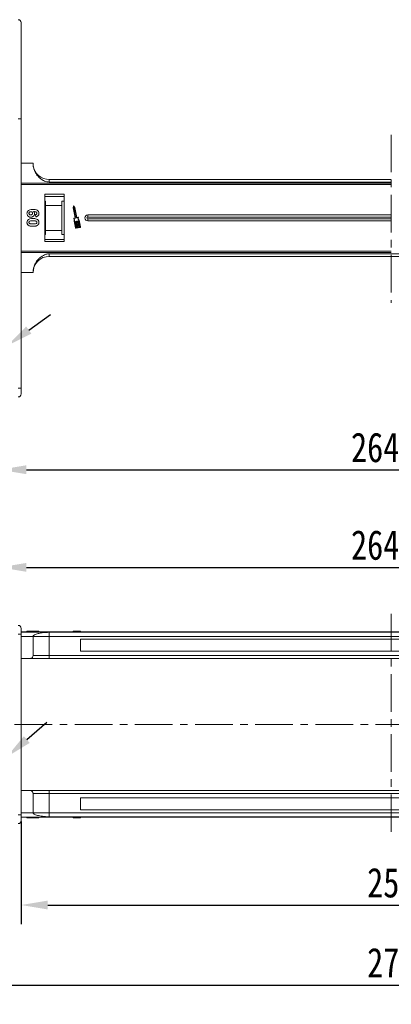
# Model space of a CAD drawing. Header units: millimetres. Extents: x -1004 to 529, y -22 to 1052.
# Tile 3 of 78: x -836 to -710, y 217 to 550. Entities that reach past the tile are written whole.
import ezdxf

# ---------------------------------------------------------------- set-up
doc = ezdxf.new("R2010")
doc.units = ezdxf.units.MM
doc.linetypes.add('CENTERX2', pattern=[20.32, 12.7, -2.54, 2.54, -2.54])
doc.styles.get("Standard").update_dxf_attribs({"font": '仿宋_GB2312.ttf', "width": 0.8})
doc.dimstyles.new('ISO-45.1', dxfattribs={"dimtxt": 10, "dimasz": 9, "dimexe": 6.5, "dimexo": 0.625, "dimgap": 2.5, "dimtad": 1, "dimtoh": 1, "dimdsep": 46, "dimtxsty": 'Standard', "dimcen": 2.5, "dimadec": 0, "dimazin": 0, "dimtfac": 1, "dimtmove": 0, "dimatfit": 3, "dimfxl": 0, "dimarcsym": 0})
doc.dimstyles.new('副本 ISO-45.1', dxfattribs={"dimtxt": 10, "dimasz": 9, "dimexe": 6.5, "dimexo": 0.625, "dimgap": 2.5, "dimtad": 1, "dimdsep": 46, "dimtxsty": 'Standard', "dimcen": 2.5, "dimadec": 0, "dimazin": 0, "dimtfac": 1, "dimtmove": 0, "dimatfit": 3, "dimfxl": 0, "dimarcsym": 0})

# ---------------------------------------------------------------- blocks, each defined once
blk = doc.blocks.new('*D3203')
at = {"color": 0, "lineweight": -2}
for p, q in [((-842.61, 433.2), (-842.61, 391.51)), ((-578.11, 433.2), (-578.11, 391.51)), ((-833.61, 398.01), (-587.11, 398.01))]:
    blk.add_line(p, q, dxfattribs=at)
at = {"color": 0, "lineweight": 9}
for points in [[(-833.61, 399.51), (-833.61, 396.51), (-842.61, 398.01)], [(-587.11, 399.51), (-587.11, 396.51), (-578.11, 398.01)]]:
    blk.add_solid(points, dxfattribs=at)
at = {"layer": 'Defpoints', "color": 0, "lineweight": 9}
for p in [(-842.61, 433.83), (-578.11, 433.83), (-578.11, 398.01)]:
    blk.add_point(p, dxfattribs=at)
at = {"color": 0, "lineweight": 9, "insert": (-710.36, 405.51), "char_height": 10, "attachment_point": 5}
blk.add_mtext('264.5', dxfattribs=at)
blk = doc.blocks.new('*D3204')
at = {"color": 0, "lineweight": -2}
for p, q in [((-842.61, 329.81), (-842.61, 371.51)), ((-578.11, 329.81), (-578.11, 371.51)), ((-833.61, 365.01), (-587.11, 365.01))]:
    blk.add_line(p, q, dxfattribs=at)
at = {"color": 0, "lineweight": 9}
for points in [[(-833.61, 366.51), (-833.61, 363.51), (-842.61, 365.01)], [(-587.11, 366.51), (-587.11, 363.51), (-578.11, 365.01)]]:
    blk.add_solid(points, dxfattribs=at)
at = {"layer": 'Defpoints', "color": 0, "lineweight": 9}
for p in [(-578.11, 365.01), (-842.61, 329.18), (-578.11, 329.18)]:
    blk.add_point(p, dxfattribs=at)
at = {"color": 0, "lineweight": 9, "insert": (-710.36, 372.51), "char_height": 10, "attachment_point": 5}
blk.add_mtext('264.5', dxfattribs=at)
blk = doc.blocks.new('*D3208')
at = {"color": 0, "lineweight": -2}
for p, q in [((-835.36, 279.09), (-835.36, 244.38)), ((-585.36, 279.09), (-585.36, 244.38)), ((-826.36, 250.88), (-594.36, 250.88))]:
    blk.add_line(p, q, dxfattribs=at)
at = {"color": 0, "lineweight": 9}
for points in [[(-826.36, 252.38), (-826.36, 249.38), (-835.36, 250.88)], [(-594.36, 252.38), (-594.36, 249.38), (-585.36, 250.88)]]:
    blk.add_solid(points, dxfattribs=at)
at = {"layer": 'Defpoints', "color": 0, "lineweight": 9}
for p in [(-835.36, 279.72), (-585.36, 279.72), (-585.36, 250.88)]:
    blk.add_point(p, dxfattribs=at)
at = {"color": 0, "lineweight": 9, "insert": (-710.36, 258.38), "char_height": 10, "attachment_point": 5}
blk.add_mtext('250', dxfattribs=at)
blk = doc.blocks.new('*D3209')
at = {"color": 0, "lineweight": -2}
for p, q in [((-849.86, 279.38), (-849.86, 217.33)), ((-570.86, 279.38), (-570.86, 217.33)), ((-840.86, 223.83), (-579.86, 223.83))]:
    blk.add_line(p, q, dxfattribs=at)
at = {"color": 0, "lineweight": 9}
for points in [[(-840.86, 225.33), (-840.86, 222.33), (-849.86, 223.83)], [(-579.86, 225.33), (-579.86, 222.33), (-570.86, 223.83)]]:
    blk.add_solid(points, dxfattribs=at)
at = {"layer": 'Defpoints', "color": 0, "lineweight": 9}
for p in [(-849.86, 280), (-570.86, 280), (-570.86, 223.83)]:
    blk.add_point(p, dxfattribs=at)
at = {"color": 0, "lineweight": 9, "insert": (-710.36, 231.33), "char_height": 10, "attachment_point": 5}
blk.add_mtext('279', dxfattribs=at)
blk = doc.blocks.new('*D3223')
at = {"color": 0, "lineweight": -2}
for p, q in [((-832.8, 445.2), (-825.5, 450.47)), ((-840.1, 439.93), (-845.12, 436.3)), ((-867.82, 419.91), (-852.42, 431.03)), ((-891.52, 419.91), (-867.82, 419.91))]:
    blk.add_line(p, q, dxfattribs=at)
at = {"color": 0, "lineweight": 9}
for points in [[(-833.68, 446.42), (-831.92, 443.99), (-840.1, 439.93)], [(-853.3, 432.25), (-851.54, 429.82), (-845.12, 436.3)]]:
    blk.add_solid(points, dxfattribs=at)
at = {"layer": 'Defpoints', "color": 0, "lineweight": 9}
for p in [(-840.1, 439.93), (-845.12, 436.3)]:
    blk.add_point(p, dxfattribs=at)
at = {"color": 0, "lineweight": 9, "insert": (-880.92, 427.41), "char_height": 10, "attachment_point": 5}
blk.add_mtext('∅6.2', dxfattribs=at)
blk = doc.blocks.new('*D3224')
at = {"color": 0, "lineweight": -2}
for p, q in [((-833.47, 306.82), (-826.67, 312.71)), ((-840.27, 300.92), (-844.95, 296.86)), ((-869.26, 275.79), (-851.75, 290.97)), ((-892.96, 275.79), (-869.26, 275.79))]:
    blk.add_line(p, q, dxfattribs=at)
at = {"color": 0, "lineweight": 9}
for points in [[(-834.45, 307.95), (-832.48, 305.68), (-840.27, 300.92)], [(-852.73, 292.1), (-850.77, 289.83), (-844.95, 296.86)]]:
    blk.add_solid(points, dxfattribs=at)
at = {"layer": 'Defpoints', "color": 0, "lineweight": 9}
for p in [(-840.27, 300.92), (-844.95, 296.86)]:
    blk.add_point(p, dxfattribs=at)
at = {"color": 0, "lineweight": 9, "insert": (-882.36, 283.29), "char_height": 10, "attachment_point": 5}
blk.add_mtext('∅6.2', dxfattribs=at)

msp = doc.modelspace()

# ---------------------------------------------------------------- linework, layer by layer
at = {"color": 7, "linetype": 'Continuous', "lineweight": 15}
for p, q in [((-835.359, 516.618), (-836.359, 516.618)), ((-835.359, 516.618), (-835.359, 425.618)), ((-835.359, 501.618), (-831.359, 501.618)), ((-825.859, 496.118), (-825.859, 495.232)), ((-710.359, 496.118), (-825.859, 496.118)), ((-710.359, 494.825), (-835.359, 494.825)), ((-835.359, 494.406), (-710.359, 494.406)), ((-825.859, 495.232), (-710.359, 495.232)), ((-827.359, 491.118), (-827.359, 475.118)), ((-820.859, 491.118), (-827.359, 491.118)), ((-820.859, 490.368), (-827.359, 490.368)), ((-820.859, 475.118), (-820.859, 491.118)), ((-827.359, 488.731), (-827.159, 488.731)), ((-827.159, 488.731), (-827.159, 487.368)), ((-827.159, 487.368), (-821.659, 487.368)), ((-827.159, 487.368), (-827.159, 478.868)), ((-821.659, 488.731), (-820.859, 488.731)), ((-821.659, 487.368), (-821.659, 488.731)), ((-821.659, 478.868), (-821.659, 487.368)), ((-817.723, 487.106), (-817.841, 486.505)), ((-817.841, 486.505), (-817.129, 483.135)), ((-817.635, 486.948), (-817.721, 486.506)), ((-817.721, 486.506), (-816.99, 483.045)), ((-817.377, 486.579), (-817.635, 486.948)), ((-817.267, 486.627), (-817.617, 487.129)), ((-816.645, 483.118), (-817.377, 486.579)), ((-816.549, 483.228), (-817.267, 486.627)), ((-830.403, 483.477), (-830.487, 484.246)), ((-817.152, 483.101), (-817.568, 483.013)), ((-817.013, 483.01), (-817.457, 482.916)), ((-816.166, 483.189), (-816.61, 483.095)), ((-816.104, 483.322), (-816.549, 483.228)), ((-710.359, 484.118), (-812.859, 484.118)), ((-812.859, 483.403), (-812.859, 484.118)), ((-710.359, 483.403), (-812.859, 483.403)), ((-812.859, 482.118), (-812.859, 482.833)), ((-812.859, 482.833), (-710.359, 482.833)), ((-817.497, 482.036), (-817.016, 479.757)), ((-817.374, 482.024), (-816.901, 479.781)), ((-816.601, 479.785), (-817.041, 481.867)), ((-817.019, 481.902), (-816.961, 481.914)), ((-816.926, 481.891), (-816.486, 479.809)), ((-816.831, 479.736), (-816.601, 479.785)), ((-816.807, 479.621), (-815.428, 479.912)), ((-816.199, 479.869), (-816.639, 481.952)), ((-816.616, 481.987), (-816.559, 481.999)), ((-816.524, 481.976), (-816.084, 479.894)), ((-816.486, 479.809), (-816.199, 479.869)), ((-815.797, 479.954), (-816.237, 482.037)), ((-816.214, 482.072), (-816.157, 482.084)), ((-816.122, 482.061), (-815.682, 479.979)), ((-816.084, 479.894), (-815.797, 479.954)), ((-815.407, 480.097), (-815.881, 482.34)), ((-815.292, 480.121), (-815.773, 482.4)), ((-815.682, 479.979), (-815.452, 480.027)), ((-812.859, 482.118), (-710.359, 482.118)), ((-827.159, 477.504), (-827.359, 477.504)), ((-821.659, 478.868), (-827.159, 478.868)), ((-827.159, 478.868), (-827.159, 477.504)), ((-821.659, 477.504), (-821.659, 478.868)), ((-820.859, 477.504), (-821.659, 477.504)), ((-827.359, 475.868), (-820.859, 475.868)), ((-827.359, 475.118), (-820.859, 475.118)), ((-710.359, 471.829), (-835.359, 471.829)), ((-835.359, 471.41), (-710.359, 471.41)), ((-710.359, 471.003), (-825.859, 471.003)), ((-825.859, 471.003), (-825.859, 470.118)), ((-825.859, 470.118), (-710.359, 470.118)), ((-594.859, 471.003), (-710.359, 471.003)), ((-710.359, 470.118), (-594.859, 470.118)), ((-831.359, 464.618), (-835.359, 464.618)), ((-836.359, 425.618), (-835.359, 425.618)), ((-710.359, 343.192), (-835.359, 343.192)), ((-835.359, 343.147), (-710.359, 343.147)), ((-833.41, 343.392), (-833.41, 343.192)), ((-833.004, 343.392), (-833.004, 343.192)), ((-831.386, 343.392), (-831.386, 343.192)), ((-829.77, 343.392), (-829.77, 343.192)), ((-829.359, 343.392), (-829.359, 343.192)), ((-710.359, 343.06), (-825.859, 343.06)), ((-825.859, 343.06), (-825.859, 341.692)), ((-817.841, 343.192), (-817.841, 343.392)), ((-817.841, 343.392), (-817.614, 343.392)), ((-817.614, 343.392), (-817.614, 343.192)), ((-817.602, 343.392), (-817.614, 343.392)), ((-817.602, 343.192), (-817.602, 343.392)), ((-817.602, 343.392), (-817.497, 343.392)), ((-817.497, 343.192), (-817.497, 343.392)), ((-817.497, 343.392), (-817.016, 343.392)), ((-817.016, 343.392), (-817.016, 343.192)), ((-816.807, 343.392), (-817.016, 343.392)), ((-816.807, 343.192), (-816.807, 343.392)), ((-816.807, 343.392), (-815.428, 343.392)), ((-815.428, 343.392), (-815.428, 343.192)), ((-815.288, 343.392), (-815.428, 343.392)), ((-815.288, 343.192), (-815.288, 343.392)), ((-585.359, 343.192), (-710.359, 343.192)), ((-710.359, 343.147), (-585.359, 343.147)), ((-594.859, 343.06), (-710.359, 343.06)), ((-835.359, 342.392), (-836.359, 342.392)), ((-835.359, 342.392), (-835.359, 281.392)), ((-831.359, 341.692), (-835.359, 341.692)), ((-831.359, 341.692), (-825.859, 341.692)), ((-831.359, 341.692), (-831.359, 335.192)), ((-825.859, 341.692), (-825.859, 335.192)), ((-825.859, 341.692), (-710.359, 341.692)), ((-710.359, 340.692), (-815.359, 340.692)), ((-815.359, 340.692), (-815.359, 336.692)), ((-710.359, 341.692), (-594.859, 341.692)), ((-605.359, 340.692), (-710.359, 340.692)), ((-815.359, 336.692), (-710.359, 336.692)), ((-710.359, 336.692), (-605.359, 336.692)), ((-835.359, 334.192), (-832.359, 334.192)), ((-825.859, 335.192), (-831.359, 335.192)), ((-825.859, 335.192), (-825.859, 334.192)), ((-710.359, 335.192), (-825.859, 335.192)), ((-825.859, 334.192), (-710.359, 334.192)), ((-594.859, 335.192), (-710.359, 335.192)), ((-710.359, 334.192), (-594.859, 334.192)), ((-832.359, 289.592), (-835.359, 289.592)), ((-825.859, 289.592), (-825.859, 288.592)), ((-710.359, 289.592), (-825.859, 289.592)), ((-594.859, 289.592), (-710.359, 289.592)), ((-831.359, 288.592), (-831.359, 282.092)), ((-831.359, 288.592), (-825.859, 288.592)), ((-825.859, 288.592), (-825.859, 282.092)), ((-825.859, 288.592), (-710.359, 288.592)), ((-710.359, 287.092), (-815.359, 287.092)), ((-815.359, 287.092), (-815.359, 283.092)), ((-710.359, 288.592), (-594.859, 288.592)), ((-605.359, 287.092), (-710.359, 287.092)), ((-815.359, 283.092), (-710.359, 283.092)), ((-710.359, 283.092), (-605.359, 283.092)), ((-835.359, 281.392), (-836.359, 281.392)), ((-835.359, 282.092), (-831.359, 282.092)), ((-710.359, 280.636), (-835.359, 280.636)), ((-835.359, 280.592), (-710.359, 280.592)), ((-833.41, 280.392), (-833.41, 280.592)), ((-831.412, 280.592), (-831.412, 280.392)), ((-825.859, 282.092), (-831.359, 282.092)), ((-829.359, 280.392), (-829.359, 280.592)), ((-825.859, 282.092), (-825.859, 280.723)), ((-710.359, 282.092), (-825.859, 282.092)), ((-825.859, 280.723), (-710.359, 280.723)), ((-817.841, 280.592), (-817.841, 280.392)), ((-817.723, 280.392), (-817.841, 280.392)), ((-817.723, 280.592), (-817.723, 280.392)), ((-817.723, 280.392), (-817.617, 280.392)), ((-817.617, 280.392), (-817.617, 280.592)), ((-817.267, 280.392), (-817.617, 280.392)), ((-817.267, 280.592), (-817.267, 280.392)), ((-816.549, 280.392), (-817.267, 280.392)), ((-816.549, 280.592), (-816.549, 280.392)), ((-816.104, 280.392), (-816.549, 280.392)), ((-816.104, 280.592), (-816.104, 280.392)), ((-816.104, 280.392), (-816.033, 280.392)), ((-816.033, 280.392), (-816.033, 280.592)), ((-816.033, 280.392), (-815.773, 280.392)), ((-815.773, 280.592), (-815.773, 280.392)), ((-815.292, 280.392), (-815.773, 280.392)), ((-815.292, 280.592), (-815.292, 280.392)), ((-815.292, 280.392), (-815.288, 280.392)), ((-815.288, 280.392), (-815.288, 280.592)), ((-594.859, 282.092), (-710.359, 282.092)), ((-710.359, 280.723), (-594.859, 280.723)), ((-585.359, 280.636), (-710.359, 280.636)), ((-710.359, 280.592), (-585.359, 280.592))]:
    msp.add_line(p, q, dxfattribs=at)
at = {"color": 1, "linetype": 'CENTERX2', "lineweight": 13}
for p, q in [((-710.359, 511.251), (-710.359, 454.414)), ((-710.359, 349.256), (-710.359, 274.527)), ((-857.899, 311.892), (-561.465, 311.892))]:
    msp.add_line(p, q, dxfattribs=at)
at = {"color": 7, "linetype": 'Continuous', "lineweight": 15}
for centre, radius, start, end in [((-836.359, 549.118), 1, 0, 90), ((-825.859, 501.618), 5.5, 187.91859, 270), ((-817.666, 487.095), 0.0587, 34.95116, 168.90824), ((-817.555, 482.955), 0.0587, 101.9297, 217.44471), ((-818.295, 482.389), 0.873, 336.11204, 37.44471), ((-818.295, 482.389), 0.99, 338.37041, 32.16635), ((-817.158, 483.129), 0.0294, 281.9297, 11.9297), ((-817.019, 483.039), 0.0294, 281.9297, 11.9297), ((-816.616, 483.124), 0.0294, 191.9297, 281.9297), ((-815.186, 483.046), 0.99, 171.69305, 225.48899), ((-816.092, 483.264), 0.0587, 346.41469, 101.9297), ((-815.186, 483.046), 0.873, 166.41469, 227.74736), ((-812.859, 483.118), 1, 90, 270), ((-812.859, 483.118), 0.285, 90, 270), ((-817.012, 481.873), 0.0294, 101.9297, 191.9297), ((-816.843, 479.793), 0.176, 191.9297, 281.9297), ((-816.955, 481.885), 0.0294, 11.9297, 101.9297), ((-816.843, 479.793), 0.0587, 191.9297, 281.9297), ((-816.61, 481.958), 0.0294, 101.9297, 191.9297), ((-816.553, 481.97), 0.0294, 11.9297, 101.9297), ((-816.208, 482.043), 0.0294, 101.9297, 191.9297), ((-816.151, 482.055), 0.0294, 11.9297, 101.9297), ((-815.464, 480.085), 0.0587, 281.9297, 11.9297), ((-815.464, 480.085), 0.176, 281.9297, 11.9297), ((-825.859, 464.618), 5.5, 90, 180), ((-836.359, 423.618), 1, 270, 0), ((-836.359, 344.392), 1, 0, 90), ((-836.359, 279.392), 1, 270, 0)]:
    msp.add_arc(centre, radius, start, end, dxfattribs=at)
for points, knots in [([(-835.359, 549.118), (-835.359, 549.092), (-835.359, 549.039), (-835.359, 548.608), (-835.359, 547.903), (-835.359, 546.986), (-835.359, 545.985), (-835.359, 544.977), (-835.359, 543.639), (-835.359, 541.889), (-835.359, 539.639), (-835.359, 537.146), (-835.359, 534.747), (-835.359, 532.543), (-835.359, 530.598), (-835.359, 528.296), (-835.359, 525.613), (-835.359, 522.599), (-835.359, 519.591), (-835.359, 517.609), (-835.359, 516.618)], [0, 0, 0, 0, 0.0582395, 0.1164894, 0.1782259, 0.2399727, 0.2828874, 0.3257091, 0.368633, 0.4343112, 0.5, 0.5656782, 0.6313669, 0.6742817, 0.7171034, 0.7600273, 0.8217638, 0.8835106, 0.9417527, 1, 1, 1, 1]), ([(-831.359, 501.618), (-831.339, 501.238), (-831.301, 500.477), (-830.998, 499.369), (-830.52, 498.325), (-829.868, 497.377), (-829.063, 496.556), (-828.235, 495.962), (-827.448, 495.567), (-826.697, 495.299), (-826.153, 495.255), (-825.859, 495.232)], [0, 0, 0, 0, 0.1245955, 0.2491892, 0.3738223, 0.4984451, 0.6220504, 0.7455895, 0.8257011, 0.9057067, 1, 1, 1, 1]), ([(-833.41, 484.632), (-833.399, 484.767), (-833.378, 485.039), (-833.177, 485.399), (-832.872, 485.691), (-832.336, 485.931), (-831.826, 485.985), (-831.471, 485.989), (-831.412, 485.989)], [0, 0, 0, 0, 0.1482689, 0.2976473, 0.4424214, 0.6078512, 0.9356585, 1, 1, 1, 1]), ([(-831.412, 485.989), (-831.279, 485.986), (-830.878, 485.978), (-830.322, 485.887), (-829.813, 485.609), (-829.511, 485.262), (-829.373, 484.892), (-829.362, 484.659), (-829.359, 484.574)], [0, 0, 0, 0, 0.1423372, 0.4291269, 0.5899433, 0.7512055, 0.9098946, 1, 1, 1, 1]), ([(-832.105, 483.374), (-832.24, 483.382), (-832.51, 483.397), (-832.891, 483.563), (-833.19, 483.848), (-833.381, 484.222), (-833.4, 484.495), (-833.41, 484.632)], [0, 0, 0, 0, 0.1978309, 0.3972998, 0.5989102, 0.7987412, 1, 1, 1, 1]), ([(-833.41, 481.605), (-833.4, 481.74), (-833.379, 482.012), (-833.181, 482.366), (-832.867, 482.654), (-832.256, 482.887), (-831.736, 482.902), (-831.378, 482.912)], [0, 0, 0, 0, 0.1475277, 0.2965695, 0.43214, 0.6087374, 1, 1, 1, 1]), ([(-832.743, 484.647), (-832.736, 484.715), (-832.722, 484.852), (-832.605, 485.027), (-832.448, 485.154), (-832.265, 485.212), (-832.145, 485.217), (-832.088, 485.22)], [0, 0, 0, 0, 0.2079047, 0.4199807, 0.6306256, 0.821735, 1, 1, 1, 1]), ([(-832.145, 484.143), (-832.23, 484.147), (-832.368, 484.154), (-832.547, 484.227), (-832.656, 484.337), (-832.73, 484.481), (-832.739, 484.588), (-832.743, 484.647)], [0, 0, 0, 0, 0.2886974, 0.4635526, 0.6399417, 0.8018084, 1, 1, 1, 1]), ([(-831.512, 484.686), (-831.518, 484.618), (-831.528, 484.493), (-831.622, 484.333), (-831.757, 484.213), (-831.942, 484.151), (-832.075, 484.146), (-832.145, 484.143)], [0, 0, 0, 0, 0.2137567, 0.3949441, 0.5765849, 0.7773109, 1, 1, 1, 1]), ([(-830.846, 484.556), (-830.858, 484.42), (-830.883, 484.148), (-831.099, 483.8), (-831.4, 483.534), (-831.753, 483.392), (-831.997, 483.38), (-832.105, 483.374)], [0, 0, 0, 0, 0.2102159, 0.4219747, 0.6200164, 0.8310369, 1, 1, 1, 1]), ([(-832.088, 485.22), (-832.005, 485.215), (-831.869, 485.207), (-831.7, 485.116), (-831.591, 484.994), (-831.522, 484.845), (-831.516, 484.738), (-831.512, 484.686)], [0, 0, 0, 0, 0.2767209, 0.4568705, 0.6370074, 0.8240683, 1, 1, 1, 1]), ([(-831.378, 482.912), (-831.244, 482.91), (-830.941, 482.905), (-830.414, 482.833), (-829.993, 482.692), (-829.788, 482.534), (-829.765, 482.517)], [0, 0, 0, 0, 0.2373811, 0.5389182, 0.9490817, 1, 1, 1, 1]), ([(-830.025, 484.673), (-830.031, 484.727), (-830.042, 484.835), (-830.142, 484.987), (-830.314, 485.129), (-830.676, 485.238), (-830.976, 485.262), (-831.181, 485.279)], [0, 0, 0, 0, 0.1120492, 0.2243802, 0.3701146, 0.5702758, 1, 1, 1, 1]), ([(-831.181, 485.279), (-831.132, 485.232), (-831.034, 485.138), (-830.943, 484.992), (-830.893, 484.865), (-830.865, 484.766), (-830.849, 484.662), (-830.847, 484.592), (-830.846, 484.556)], [0, 0, 0, 0, 0.2436536, 0.4957602, 0.6178923, 0.7415029, 0.8700251, 1, 1, 1, 1]), ([(-830.487, 484.246), (-830.409, 484.258), (-830.287, 484.278), (-830.143, 484.368), (-830.062, 484.474), (-830.029, 484.582), (-830.026, 484.648), (-830.025, 484.673)], [0, 0, 0, 0, 0.33384, 0.5245467, 0.7163724, 0.8918244, 1, 1, 1, 1]), ([(-829.359, 484.574), (-829.369, 484.438), (-829.389, 484.192), (-829.573, 483.88), (-829.849, 483.639), (-830.146, 483.523), (-830.345, 483.487), (-830.403, 483.477)], [0, 0, 0, 0, 0.2426908, 0.4390024, 0.635006, 0.8950587, 1, 1, 1, 1]), ([(-833.004, 480.693), (-833.054, 480.737), (-833.156, 480.827), (-833.271, 480.996), (-833.354, 481.185), (-833.392, 481.354), (-833.407, 481.496), (-833.409, 481.568), (-833.41, 481.605)], [0, 0, 0, 0, 0.1937693, 0.3935642, 0.587886, 0.7891312, 0.8942826, 1, 1, 1, 1]), ([(-831.386, 480.297), (-831.519, 480.299), (-831.823, 480.304), (-832.343, 480.375), (-832.765, 480.513), (-832.973, 480.67), (-833.004, 480.693)], [0, 0, 0, 0, 0.2366286, 0.5373614, 0.9329864, 1, 1, 1, 1]), ([(-832.743, 481.605), (-832.735, 481.673), (-832.722, 481.783), (-832.636, 481.912), (-832.485, 482.015), (-832.213, 482.108), (-831.823, 482.137), (-831.532, 482.141), (-831.386, 482.143)], [0, 0, 0, 0, 0.125351, 0.2021974, 0.2791824, 0.4597421, 0.727968, 1, 1, 1, 1]), ([(-832.351, 481.152), (-832.42, 481.175), (-832.531, 481.213), (-832.657, 481.321), (-832.723, 481.443), (-832.741, 481.542), (-832.743, 481.596), (-832.743, 481.605)], [0, 0, 0, 0, 0.3336776, 0.5404125, 0.7472639, 0.9612091, 1, 1, 1, 1]), ([(-831.386, 481.066), (-831.453, 481.067), (-831.586, 481.068), (-831.766, 481.074), (-831.928, 481.084), (-832.069, 481.098), (-832.211, 481.116), (-832.304, 481.14), (-832.351, 481.152)], [0, 0, 0, 0, 0.2059417, 0.4119594, 0.558149, 0.7045024, 0.8518015, 1, 1, 1, 1]), ([(-831.386, 482.143), (-831.319, 482.143), (-831.186, 482.142), (-831.005, 482.136), (-830.843, 482.126), (-830.701, 482.112), (-830.558, 482.093), (-830.465, 482.069), (-830.418, 482.057)], [0, 0, 0, 0, 0.20527, 0.4106157, 0.5571475, 0.7038444, 0.8514751, 1, 1, 1, 1]), ([(-830.025, 481.605), (-830.031, 481.547), (-830.041, 481.446), (-830.116, 481.318), (-830.256, 481.207), (-830.527, 481.108), (-830.924, 481.071), (-831.231, 481.068), (-831.386, 481.066)], [0, 0, 0, 0, 0.10564606, 0.18622129, 0.26704196, 0.43154058, 0.71270762, 1, 1, 1, 1]), ([(-829.77, 480.69), (-829.824, 480.65), (-829.933, 480.571), (-830.165, 480.466), (-830.461, 480.376), (-830.792, 480.326), (-831.102, 480.301), (-831.291, 480.298), (-831.386, 480.297)], [0, 0, 0, 0, 0.118432, 0.2393289, 0.4494336, 0.6641784, 0.8318201, 1, 1, 1, 1]), ([(-830.418, 482.057), (-830.349, 482.034), (-830.237, 481.996), (-830.111, 481.888), (-830.044, 481.764), (-830.028, 481.665), (-830.026, 481.611), (-830.025, 481.605)], [0, 0, 0, 0, 0.3348035, 0.5425606, 0.750382, 0.9707212, 1, 1, 1, 1]), ([(-829.359, 481.605), (-829.361, 481.538), (-829.365, 481.403), (-829.409, 481.205), (-829.487, 481.015), (-829.586, 480.87), (-829.684, 480.763), (-829.741, 480.714), (-829.77, 480.69)], [0, 0, 0, 0, 0.1926273, 0.3886837, 0.5820134, 0.7832006, 0.8910383, 1, 1, 1, 1]), ([(-829.765, 482.517), (-829.715, 482.472), (-829.613, 482.382), (-829.497, 482.213), (-829.414, 482.025), (-829.376, 481.855), (-829.361, 481.714), (-829.359, 481.641), (-829.359, 481.605)], [0, 0, 0, 0, 0.1937762, 0.3936, 0.5878635, 0.7889077, 0.894169, 1, 1, 1, 1]), ([(-825.859, 471.003), (-826.25, 470.962), (-826.946, 470.888), (-827.866, 470.477), (-828.65, 469.993), (-829.363, 469.391), (-830.026, 468.648), (-830.596, 467.766), (-831.032, 466.759), (-831.306, 465.7), (-831.341, 464.978), (-831.359, 464.618)], [0, 0, 0, 0, 0.1253767, 0.2231439, 0.3210442, 0.4226148, 0.5242047, 0.6437825, 0.7633681, 0.8816833, 1, 1, 1, 1]), ([(-835.359, 425.618), (-835.359, 425.366), (-835.359, 424.978), (-835.359, 424.512), (-835.359, 424.194), (-835.359, 423.935), (-835.359, 423.686), (-835.359, 423.644), (-835.359, 423.618)], [0, 0, 0, 0, 0.2394429, 0.3696359, 0.4999999, 0.6301929, 0.7605571, 1, 1, 1, 1]), ([(-835.359, 344.392), (-835.359, 344.365), (-835.359, 344.323), (-835.359, 344.074), (-835.359, 343.816), (-835.359, 343.498), (-835.359, 343.032), (-835.359, 342.643), (-835.359, 342.392)], [0, 0, 0, 0, 0.2394429, 0.3696359, 0.4999999, 0.6301929, 0.7605571, 1, 1, 1, 1]), ([(-833.004, 343.392), (-833.054, 343.392), (-833.156, 343.392), (-833.271, 343.392), (-833.354, 343.392), (-833.392, 343.392), (-833.407, 343.392), (-833.409, 343.392), (-833.41, 343.392)], [0, 0, 0, 0, 0.1937693, 0.3935642, 0.587886, 0.7891312, 0.8942826, 1, 1, 1, 1]), ([(-831.386, 343.392), (-831.519, 343.392), (-831.823, 343.392), (-832.343, 343.392), (-832.765, 343.392), (-832.973, 343.392), (-833.004, 343.392)], [0, 0, 0, 0, 0.2366286, 0.5373614, 0.9329864, 1, 1, 1, 1]), ([(-829.77, 343.392), (-829.824, 343.392), (-829.933, 343.392), (-830.165, 343.392), (-830.461, 343.392), (-830.792, 343.392), (-831.102, 343.392), (-831.291, 343.392), (-831.386, 343.392)], [0, 0, 0, 0, 0.118432, 0.2393289, 0.4494336, 0.6641784, 0.8318201, 1, 1, 1, 1]), ([(-825.859, 343.06), (-826.25, 343.051), (-826.946, 343.035), (-827.866, 342.947), (-828.65, 342.844), (-829.363, 342.714), (-830.026, 342.555), (-830.596, 342.366), (-831.032, 342.151), (-831.306, 341.924), (-831.341, 341.769), (-831.359, 341.692)], [0, 0, 0, 0, 0.1253767, 0.2231439, 0.3210442, 0.4226148, 0.5242047, 0.6437825, 0.7633681, 0.8816833, 1, 1, 1, 1]), ([(-829.359, 343.392), (-829.361, 343.392), (-829.365, 343.392), (-829.409, 343.392), (-829.487, 343.392), (-829.586, 343.392), (-829.684, 343.392), (-829.741, 343.392), (-829.77, 343.392)], [0, 0, 0, 0, 0.1926273, 0.3886837, 0.5820134, 0.7832006, 0.8910383, 1, 1, 1, 1]), ([(-831.359, 335.192), (-831.37, 335.079), (-831.392, 334.854), (-831.564, 334.555), (-831.818, 334.329), (-832.099, 334.209), (-832.285, 334.197), (-832.359, 334.192)], [0, 0, 0, 0, 0.2146939, 0.4293877, 0.6440816, 0.8587754, 1, 1, 1, 1]), ([(-832.359, 334.192), (-832.338, 334.192), (-832.294, 334.192), (-831.932, 334.192), (-831.333, 334.192), (-830.487, 334.192), (-829.618, 334.192), (-828.854, 334.192), (-828.072, 334.192), (-827.072, 334.192), (-826.255, 334.192), (-825.859, 334.192)], [0, 0, 0, 0, 0.11649679, 0.2399717, 0.36857994, 0.49991744, 0.63125493, 0.69561579, 0.7600283, 0.88350321, 1, 1, 1, 1]), ([(-832.359, 289.592), (-832.246, 289.581), (-832.021, 289.559), (-831.722, 289.386), (-831.495, 289.132), (-831.376, 288.851), (-831.363, 288.665), (-831.359, 288.592)], [0, 0, 0, 0, 0.21469386, 0.42938772, 0.64408158, 0.85877544, 1, 1, 1, 1]), ([(-825.859, 289.592), (-826.255, 289.592), (-827.072, 289.592), (-828.283, 289.592), (-829.448, 289.592), (-830.488, 289.592), (-831.193, 289.592), (-831.64, 289.592), (-831.994, 289.592), (-832.294, 289.592), (-832.338, 289.592), (-832.359, 289.592)], [0, 0, 0, 0, 0.1164968, 0.2399717, 0.3685799, 0.4999174, 0.6312549, 0.6956158, 0.7600283, 0.8835032, 1, 1, 1, 1]), ([(-835.359, 281.392), (-835.359, 281.14), (-835.359, 280.752), (-835.359, 280.286), (-835.359, 279.968), (-835.359, 279.709), (-835.359, 279.46), (-835.359, 279.419), (-835.359, 279.392)], [0, 0, 0, 0, 0.2394429, 0.3696359, 0.4999999, 0.6301929, 0.7605571, 1, 1, 1, 1]), ([(-833.41, 280.392), (-833.399, 280.392), (-833.378, 280.392), (-833.177, 280.392), (-832.872, 280.392), (-832.336, 280.392), (-831.826, 280.392), (-831.471, 280.392), (-831.412, 280.392)], [0, 0, 0, 0, 0.1482689, 0.2976473, 0.4424214, 0.6078512, 0.9356585, 1, 1, 1, 1]), ([(-831.412, 280.392), (-831.279, 280.392), (-830.878, 280.392), (-830.322, 280.392), (-829.813, 280.392), (-829.511, 280.392), (-829.373, 280.392), (-829.362, 280.392), (-829.359, 280.392)], [0, 0, 0, 0, 0.1423372, 0.4291269, 0.5899433, 0.7512055, 0.9098946, 1, 1, 1, 1]), ([(-831.359, 282.092), (-831.339, 282.01), (-831.301, 281.847), (-830.998, 281.61), (-830.52, 281.386), (-829.868, 281.183), (-829.063, 281.007), (-828.235, 280.88), (-827.448, 280.795), (-826.697, 280.738), (-826.153, 280.728), (-825.859, 280.723)], [0, 0, 0, 0, 0.1245955, 0.2491892, 0.3738223, 0.4984451, 0.6220504, 0.7455895, 0.8257011, 0.9057067, 1, 1, 1, 1])]:
    msp.add_open_spline(points, degree=3, knots=knots, dxfattribs=at)

# ---------------------------------------------------------------- dimensions: what is measured, and where the dimension line sits
at = {"color": 5, "lineweight": 9}
dim = msp.add_diameter_dim_2p(p1=(-840.095, 439.933), p2=(-845.122, 436.303), dimstyle='ISO-45.1', dxfattribs=at)
dim.commit()
dim.dimension.update_dxf_attribs({"geometry": '*D3223', "text_midpoint": (-880.922, 427.41)})
for base, p1, p2, picture, middle in [((-578.109, 398.009), (-842.609, 433.828), (-578.109, 433.828), '*D3203', (-710.359, 405.509)), ((-578.109, 365.009), (-842.609, 329.182), (-578.109, 329.182), '*D3204', (-710.359, 372.509)), ((-570.859, 223.829), (-849.859, 280.003), (-570.859, 280.003), '*D3209', (-710.359, 231.329)), ((-585.359, 250.884), (-835.359, 279.718), (-585.359, 279.718), '*D3208', (-710.359, 258.384))]:
    dim = msp.add_linear_dim(base=base, p1=p1, p2=p2, dimstyle='副本 ISO-45.1', dxfattribs=at)
    dim.commit()
    dim.dimension.update_dxf_attribs({"geometry": picture, "text_midpoint": middle})
dim = msp.add_diameter_dim_2p(p1=(-840.266, 300.922), p2=(-844.951, 296.861), dimstyle='ISO-45.1', dxfattribs=at)
dim.commit()
dim.dimension.update_dxf_attribs({"geometry": '*D3224', "text_midpoint": (-882.359, 275.788), "dimtype": 163})

doc.saveas('drawing.dxf')
